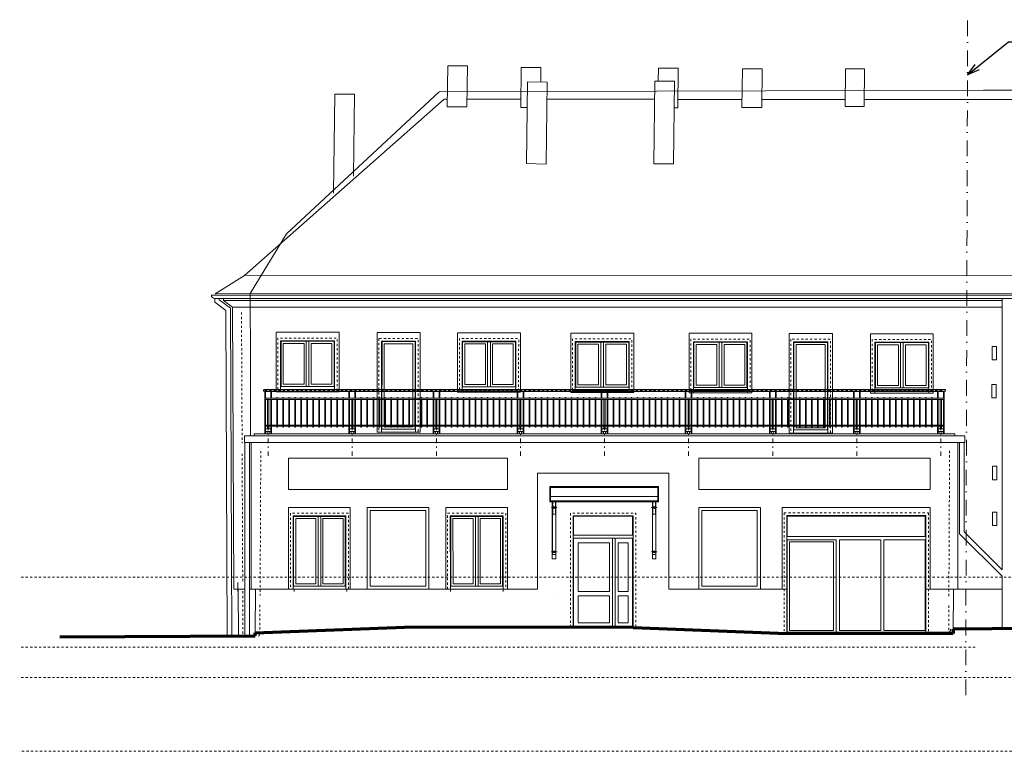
# Model space of a CAD drawing. Extents: x -52945 to 232648, y -59447 to 21255.
# Tile 6 of 21: x -5388 to 16648, y -59447 to -43073. Entities that reach past the tile are written whole.
import ezdxf

# ---------------------------------------------------------------- set-up
doc = ezdxf.new("R2010")
doc.units = 0
doc.header["$MEASUREMENT"] = 0
for name, pattern in [('Čerchovaná', [670.277762, 352.777767, -176.388884, 0, -141.111112]), ('Čerchovaná S', [290, 100, -80, 30, -80]), ('ČERCHOVANÁ2', [5, 2.5, -1.25, 0, -1.25]), ('čárkovaná S', [100, 50, -50]), ('ČÁRKOVANÁ2', [9.525, 6.35, -3.175])]:
    doc.linetypes.add(name, pattern=pattern)
for name, color, linetype, lineweight in [('2D ČÁRY_Číslo_pera__1', 7, 'Continuous', 15), ('2D ČÁRY_Číslo_pera__3', 150, 'Continuous', 13), ('2D ČÁRY_Číslo_pera__6', 190, 'Continuous', 70), ('blok I_komíny_Číslo_pera__1', 7, 'Continuous', 15), ('blok P_hromosvody_Číslo_pera__1', 7, 'Continuous', 15), ('blok P_komíny_Číslo_pera__1', 7, 'Continuous', 15), ('blok P_pohled2_fasáda_Číslo_pera__1', 7, 'Continuous', 15), ('blok P_pohled2_fasáda_Číslo_pera__3', 150, 'Continuous', 13), ('blok P_pohled2_mřížky_Číslo_pera__1', 7, 'Continuous', 15), ('blok P_pohled2_střecha_Číslo_pera__1', 7, 'Continuous', 15), ('blok P_pohled2_terén_Číslo_pera__1', 7, 'Continuous', 15), ('blok P_pohled2_terén_Číslo_pera__6', 190, 'Continuous', 70), ('KRESBA_Číslo_pera__1', 7, 'Continuous', 15), ('obrys_Číslo_pera__1', 7, 'Continuous', 15), ('OSY_Číslo_pera__1', 7, 'Continuous', 15), ('POZNÁMKY.POPISKA_Číslo_pera__4', 91, 'Continuous', 13), ('čárkovaná_Číslo_pera__1', 7, 'Continuous', 15), ('ŠROUBY_Číslo_pera__3', 150, 'Continuous', 13)]:
    doc.layers.add(name, color=color, linetype=linetype, lineweight=lineweight)
doc.layers.add('blok P_pohled2_terén_Číslo_pera__30', color=7, linetype='Continuous', lineweight=13, true_color=0xfed4ff)
doc.styles.get("Standard").update_dxf_attribs({"font": 'txt', "bigfont": 'BIGFONT.SHX'})
doc.dimstyles.new('GENERATED_STYLE__3', dxfattribs={"dimtxt": 0.18, "dimasz": 273.6, "dimexe": 0.18, "dimexo": 0.0625, "dimgap": 0.09, "dimtad": 0, "dimtih": 1, "dimtoh": 1, "dimdec": 4, "dimzin": 0, "dimdsep": 46, "dimtxsty": 'Standard', "dimcen": 0.09, "dimadec": 0, "dimazin": 0, "dimtfac": 1, "dimtdec": 4, "dimtmove": 0, "dimatfit": 3, "dimldrblk": 'ARROWHEAD_3', "dimfxl": 1, "dimtolj": 1, "dimtzin": 0, "dimarcsym": 0})

# ---------------------------------------------------------------- blocks, each defined once
blk = doc.blocks.new('ARROWHEAD_3')
at = {"linetype": 'Continuous'}
blk.add_line((0, 0), (-1, 0), dxfattribs=at)
at = {"linetype": 'Continuous', "flags": 128}
blk.add_lwpolyline([(-1, 0.2679), (0, 0), (-1, -0.2679)], dxfattribs=at)

msp = doc.modelspace()

# ---------------------------------------------------------------- linework, layer by layer
at = {"layer": '2D ČÁRY_Číslo_pera__1', "linetype": 'Čerchovaná'}
msp.add_line((15783, -58193), (15827, -43073), dxfattribs=at)
at = {"layer": '2D ČÁRY_Číslo_pera__1', "linetype": 'Continuous'}
for p, q in [((-1011, -49205), (-358, -48798)), ((16598, -49357), (-825, -49357)), ((-674, -49532), (-642, -56868)), ((-625, -49507), (-597, -55819)), ((-625, -49507), (16598, -49507)), ((-774, -49582), (-742, -56868)), ((65, -51384), (15334, -51384)), ((85, -51350), (15314, -51350)), ((99, -51395), (15302, -51395)), ((99, -51545), (15302, -51545)), ((186, -51540), (161, -51540)), ((161, -51545), (161, -51540)), ((186, -51545), (186, -51540)), ((2043, -51540), (2068, -51540)), ((2043, -51545), (2043, -51540)), ((2068, -51545), (2068, -51540)), ((3924, -51540), (3949, -51540)), ((3924, -51545), (3924, -51540)), ((3949, -51545), (3949, -51540)), ((5806, -51540), (5831, -51540)), ((5806, -51545), (5806, -51540)), ((5831, -51545), (5831, -51540)), ((7688, -51540), (7713, -51540)), ((7688, -51545), (7688, -51540)), ((7713, -51545), (7713, -51540)), ((9569, -51540), (9594, -51540)), ((9569, -51545), (9569, -51540)), ((9594, -51545), (9594, -51540)), ((11451, -51540), (11476, -51540)), ((11451, -51545), (11451, -51540)), ((11476, -51545), (11476, -51540)), ((13333, -51540), (13358, -51540)), ((13333, -51545), (13333, -51540)), ((13358, -51545), (13358, -51540)), ((15214, -51540), (15239, -51540)), ((15214, -51545), (15214, -51540)), ((15239, -51545), (15239, -51540)), ((99, -51570), (15302, -51570)), ((161, -52145), (161, -51570)), ((186, -52145), (186, -51570)), ((2043, -52145), (2043, -51570)), ((2068, -52145), (2068, -51570)), ((3924, -52145), (3924, -51570)), ((3949, -52145), (3949, -51570)), ((5806, -52145), (5806, -51570)), ((5831, -52145), (5831, -51570)), ((7688, -52145), (7688, -51570)), ((7713, -52145), (7713, -51570)), ((9569, -52145), (9569, -51570)), ((9594, -52145), (9594, -51570)), ((11451, -52145), (11451, -51570)), ((11476, -52145), (11476, -51570)), ((13333, -52145), (13333, -51570)), ((13358, -52145), (13358, -51570)), ((15214, -52145), (15214, -51570)), ((15239, -52145), (15239, -51570)), ((99, -52145), (15302, -52145)), ((99, -52170), (15302, -52170)), ((161, -52231), (161, -52170)), ((186, -52231), (186, -52170)), ((2043, -52231), (2043, -52170)), ((2068, -52231), (2068, -52170)), ((3924, -52231), (3924, -52170)), ((3949, -52231), (3949, -52170)), ((5806, -52231), (5806, -52170)), ((5831, -52231), (5831, -52170)), ((7688, -52231), (7688, -52170)), ((7713, -52231), (7713, -52170)), ((9569, -52231), (9569, -52170)), ((9594, -52231), (9594, -52170)), ((11451, -52231), (11451, -52170)), ((11476, -52231), (11476, -52170)), ((13333, -52231), (13333, -52170)), ((13358, -52231), (13358, -52170)), ((15214, -52231), (15214, -52170)), ((15239, -52231), (15239, -52170)), ((-360, -52385), (15761, -52385)), ((-360, -52385), (-360, -52535)), ((-138, -52342), (15538, -52342)), ((-138, -52342), (-138, -52385)), ((234, -52231), (114, -52231)), ((234, -52291), (114, -52291)), ((1995, -52231), (2115, -52231)), ((1995, -52291), (2115, -52291)), ((3877, -52231), (3997, -52231)), ((3877, -52291), (3997, -52291)), ((5759, -52231), (5879, -52231)), ((5759, -52291), (5879, -52291)), ((7640, -52231), (7760, -52231)), ((7640, -52291), (7760, -52291)), ((9522, -52231), (9642, -52231)), ((9522, -52291), (9642, -52291)), ((11404, -52231), (11524, -52231)), ((11404, -52291), (11524, -52291)), ((13285, -52231), (13405, -52231)), ((13285, -52291), (13405, -52291)), ((15167, -52231), (15287, -52231)), ((15167, -52291), (15287, -52291)), ((15538, -52342), (15538, -52385)), ((15761, -52385), (15761, -52535)), ((-360, -52535), (15761, -52535)), ((9139, -53219), (6200, -53219)), ((6200, -55819), (6200, -53219)), ((9139, -55819), (9139, -53219)), ((7009, -54610), (7009, -54187)), ((8329, -54610), (8329, -54188)), ((11778, -54171), (11778, -56811)), ((11778, -54171), (14890, -54171)), ((11788, -54181), (14880, -54181)), ((11788, -54181), (11788, -54641)), ((14880, -54181), (14880, -54641)), ((14890, -54171), (14890, -56811)), ((11788, -54641), (14880, -54641)), ((11788, -54711), (11788, -56811)), ((11788, -54711), (12888, -54711)), ((11838, -54761), (11838, -56741)), ((11838, -54761), (12828, -54761)), ((12828, -54761), (12828, -56741)), ((12888, -54711), (12888, -56811)), ((12958, -54711), (12958, -56741)), ((12958, -54711), (13884, -54711)), ((13884, -54711), (13884, -56741)), ((13954, -54711), (14880, -54711)), ((13954, -54711), (13954, -56741)), ((14880, -54711), (14880, -56741)), ((-347, -55819), (-597, -55819)), ((-497, -55819), (-492, -56867)), ((6200, -55819), (-247, -55819)), ((11778, -55819), (9139, -55819)), ((15608, -55819), (14890, -55819)), ((16598, -55819), (15608, -55819)), ((11778, -56811), (14890, -56811)), ((11838, -56741), (12828, -56741)), ((12958, -56741), (13884, -56741)), ((13954, -56741), (14880, -56741))]:
    msp.add_line(p, q, dxfattribs=at)
at = {"layer": '2D ČÁRY_Číslo_pera__1', "linetype": 'čárkovaná S'}
for p, q in [((99, -51375), (15302, -51375)), ((11718, -54111), (14950, -54111)), ((11718, -54111), (11718, -56771)), ((14950, -54111), (14950, -56811))]:
    msp.add_line(p, q, dxfattribs=at)
at = {"layer": '2D ČÁRY_Číslo_pera__1', "linetype": 'Continuous', "flags": 128}
for points in [[(1658, -51350), (1658, -51400), (1758, -51400), (1759, -50069), (351, -50069), (351, -51400), (451, -51400), (451, -51350)], [(3471, -52308), (3571, -52308), (3571, -50077), (2611, -50077), (2611, -52308), (2710, -52308)], [(5718, -51360), (5718, -51410), (5818, -51410), (5819, -50079), (4411, -50079), (4411, -51410), (4511, -51410), (4511, -51360)], [(8253, -51368), (8253, -51418), (8353, -51418), (8353, -50087), (6946, -50087), (6945, -51418), (7045, -51418), (7045, -51368)], [(10899, -51372), (10899, -51422), (10999, -51422), (10999, -50091), (9592, -50091), (9592, -51422), (9692, -51422), (9692, -51372)], [(12701, -52325), (12800, -52325), (12801, -50094), (11831, -50094), (11830, -52325), (11930, -52325)], [(14959, -51381), (14959, -51431), (15059, -51431), (15059, -50100), (13652, -50100), (13652, -51431), (13752, -51431), (13752, -51381)], [(1085, -51280), (1085, -50270), (1025, -50270), (1025, -51280)], [(5145, -51290), (5145, -50280), (5085, -50280), (5085, -51290)], [(7679, -51298), (7679, -50288), (7619, -50288), (7619, -51298)], [(10326, -51302), (10326, -50292), (10266, -50292), (10266, -51302)], [(14386, -51311), (14386, -50301), (14326, -50301), (14326, -51311)], [(114, -52170), (114, -52323), (106, -52330), (99, -52323), (99, -51384)], [(114, -51395), (114, -51545)], [(234, -51545), (234, -51395)], [(249, -51395), (249, -51545)], [(384, -51545), (384, -51525), (369, -51525), (369, -51545)], [(518, -51545), (518, -51525), (503, -51525), (503, -51545)], [(652, -51545), (652, -51525), (637, -51525), (637, -51545)], [(786, -51545), (786, -51525), (771, -51525), (771, -51545)], [(920, -51545), (920, -51525), (905, -51525), (905, -51545)], [(1055, -51545), (1055, -51525), (1040, -51525), (1040, -51545)], [(1189, -51545), (1189, -51525), (1174, -51525), (1174, -51545)], [(1323, -51545), (1323, -51525), (1308, -51525), (1308, -51545)], [(1457, -51545), (1457, -51525), (1442, -51525), (1442, -51545)], [(1592, -51545), (1592, -51525), (1577, -51525), (1577, -51545)], [(1726, -51545), (1726, -51525), (1711, -51525), (1711, -51545)], [(1860, -51545), (1860, -51525), (1845, -51525), (1845, -51545)], [(1980, -51395), (1980, -51545)], [(1995, -51545), (1995, -51395)], [(2115, -51395), (2115, -51545)], [(2130, -51545), (2130, -51395)], [(2265, -51545), (2265, -51525), (2250, -51525), (2250, -51545)], [(2399, -51545), (2399, -51525), (2384, -51525), (2384, -51545)], [(2534, -51545), (2534, -51525), (2519, -51525), (2519, -51545)], [(2668, -51545), (2668, -51525), (2653, -51525), (2653, -51545)], [(2802, -51545), (2802, -51525), (2787, -51525), (2787, -51545)], [(2936, -51545), (2936, -51525), (2921, -51525), (2921, -51545)], [(3071, -51545), (3071, -51525), (3056, -51525), (3056, -51545)], [(3205, -51545), (3205, -51525), (3190, -51525), (3190, -51545)], [(3339, -51545), (3339, -51525), (3324, -51525), (3324, -51545)], [(3473, -51545), (3473, -51525), (3458, -51525), (3458, -51545)], [(3608, -51545), (3608, -51525), (3593, -51525), (3593, -51545)], [(3742, -51545), (3742, -51525), (3727, -51525), (3727, -51545)], [(3862, -51395), (3862, -51545)], [(3877, -51545), (3877, -51395)], [(3997, -51395), (3997, -51545)], [(4012, -51545), (4012, -51395)], [(4147, -51545), (4147, -51525), (4132, -51525), (4132, -51545)], [(4281, -51545), (4281, -51525), (4266, -51525), (4266, -51545)], [(4415, -51545), (4415, -51525), (4400, -51525), (4400, -51545)], [(4550, -51545), (4550, -51525), (4535, -51525), (4535, -51545)], [(4684, -51545), (4684, -51525), (4669, -51525), (4669, -51545)], [(4818, -51545), (4818, -51525), (4803, -51525), (4803, -51545)], [(4952, -51545), (4952, -51525), (4937, -51525), (4937, -51545)], [(5087, -51545), (5087, -51525), (5072, -51525), (5072, -51545)], [(5221, -51545), (5221, -51525), (5206, -51525), (5206, -51545)], [(5355, -51545), (5355, -51525), (5340, -51525), (5340, -51545)], [(5489, -51545), (5489, -51525), (5474, -51525), (5474, -51545)], [(5609, -51545), (5609, -51525), (5624, -51525), (5624, -51545)], [(5624, -51545), (5624, -51525), (5609, -51525), (5609, -51545)], [(5744, -51395), (5744, -51545)], [(5759, -51545), (5759, -51395)], [(5879, -51395), (5879, -51545)], [(5894, -51545), (5894, -51395)], [(6029, -51545), (6029, -51525), (6014, -51525), (6014, -51545)], [(6029, -51545), (6029, -51525), (6014, -51525), (6014, -51545)], [(6163, -51545), (6163, -51525), (6148, -51525), (6148, -51545)], [(6297, -51545), (6297, -51525), (6282, -51525), (6282, -51545)], [(6431, -51545), (6431, -51525), (6416, -51525), (6416, -51545)], [(6566, -51545), (6566, -51525), (6551, -51525), (6551, -51545)], [(6700, -51545), (6700, -51525), (6685, -51525), (6685, -51545)], [(6834, -51545), (6834, -51525), (6819, -51525), (6819, -51545)], [(6968, -51545), (6968, -51525), (6953, -51525), (6953, -51545)], [(7102, -51545), (7102, -51525), (7087, -51525), (7087, -51545)], [(7237, -51545), (7237, -51525), (7222, -51525), (7222, -51545)], [(7371, -51545), (7371, -51525), (7356, -51525), (7356, -51545)], [(7505, -51545), (7505, -51525), (7490, -51525), (7490, -51545)], [(7505, -51545), (7505, -51525), (7490, -51525), (7490, -51545)], [(7625, -51395), (7625, -51545)], [(7640, -51545), (7640, -51395)], [(7760, -51395), (7760, -51545)], [(7775, -51545), (7775, -51395)], [(7910, -51545), (7910, -51525), (7895, -51525), (7895, -51545)], [(8044, -51545), (8044, -51525), (8029, -51525), (8029, -51545)], [(8179, -51545), (8179, -51525), (8164, -51525), (8164, -51545)], [(8313, -51545), (8313, -51525), (8298, -51525), (8298, -51545)], [(8447, -51545), (8447, -51525), (8432, -51525), (8432, -51545)], [(8581, -51545), (8581, -51525), (8566, -51525), (8566, -51545)], [(8716, -51545), (8716, -51525), (8701, -51525), (8701, -51545)], [(8850, -51545), (8850, -51525), (8835, -51525), (8835, -51545)], [(8984, -51545), (8984, -51525), (8969, -51525), (8969, -51545)], [(9118, -51545), (9118, -51525), (9103, -51525), (9103, -51545)], [(9253, -51545), (9253, -51525), (9238, -51525), (9238, -51545)], [(9387, -51545), (9387, -51525), (9372, -51525), (9372, -51545)], [(9507, -51395), (9507, -51545)], [(9522, -51545), (9522, -51395)], [(9642, -51395), (9642, -51545)], [(9657, -51545), (9657, -51395)], [(9792, -51545), (9792, -51525), (9777, -51525), (9777, -51545)], [(9926, -51545), (9926, -51525), (9911, -51525), (9911, -51545)], [(10060, -51545), (10060, -51525), (10045, -51525), (10045, -51545)], [(10195, -51545), (10195, -51525), (10180, -51525), (10180, -51545)], [(10329, -51545), (10329, -51525), (10314, -51525), (10314, -51545)], [(10463, -51545), (10463, -51525), (10448, -51525), (10448, -51545)], [(10597, -51545), (10597, -51525), (10582, -51525), (10582, -51545)], [(10732, -51545), (10732, -51525), (10717, -51525), (10717, -51545)], [(10866, -51545), (10866, -51525), (10851, -51525), (10851, -51545)], [(11000, -51545), (11000, -51525), (10985, -51525), (10985, -51545)], [(11134, -51545), (11134, -51525), (11119, -51525), (11119, -51545)], [(11269, -51545), (11269, -51525), (11254, -51525), (11254, -51545)], [(11389, -51395), (11389, -51545)], [(11404, -51545), (11404, -51395)], [(11524, -51395), (11524, -51545)], [(11539, -51545), (11539, -51395)], [(11674, -51545), (11674, -51525), (11659, -51525), (11659, -51545)], [(11808, -51545), (11808, -51525), (11793, -51525), (11793, -51545)], [(11942, -51545), (11942, -51525), (11927, -51525), (11927, -51545)], [(12076, -51545), (12076, -51525), (12061, -51525), (12061, -51545)], [(12211, -51545), (12211, -51525), (12196, -51525), (12196, -51545)], [(12345, -51545), (12345, -51525), (12330, -51525), (12330, -51545)], [(12479, -51545), (12479, -51525), (12464, -51525), (12464, -51545)], [(12613, -51545), (12613, -51525), (12598, -51525), (12598, -51545)], [(12748, -51545), (12748, -51525), (12733, -51525), (12733, -51545)], [(12882, -51545), (12882, -51525), (12867, -51525), (12867, -51545)], [(13016, -51545), (13016, -51525), (13001, -51525), (13001, -51545)], [(13150, -51545), (13150, -51525), (13135, -51525), (13135, -51545)], [(13270, -51395), (13270, -51545)], [(13285, -51545), (13285, -51395)], [(13405, -51395), (13405, -51545)], [(13420, -51545), (13420, -51395)], [(13555, -51545), (13555, -51525), (13540, -51525), (13540, -51545)], [(13689, -51545), (13689, -51525), (13674, -51525), (13674, -51545)], [(13824, -51545), (13824, -51525), (13809, -51525), (13809, -51545)], [(13958, -51545), (13958, -51525), (13943, -51525), (13943, -51545)], [(14092, -51545), (14092, -51525), (14077, -51525), (14077, -51545)], [(14226, -51545), (14226, -51525), (14211, -51525), (14211, -51545)], [(14361, -51545), (14361, -51525), (14346, -51525), (14346, -51545)], [(14495, -51545), (14495, -51525), (14480, -51525), (14480, -51545)], [(14629, -51545), (14629, -51525), (14614, -51525), (14614, -51545)], [(14763, -51545), (14763, -51525), (14748, -51525), (14748, -51545)], [(14898, -51545), (14898, -51525), (14883, -51525), (14883, -51545)], [(15032, -51545), (15032, -51525), (15017, -51525), (15017, -51545)], [(15152, -51395), (15152, -51545)], [(15167, -51545), (15167, -51395)], [(15287, -52170), (15287, -52323), (15294, -52330), (15302, -52323), (15302, -51384)], [(15287, -51395), (15287, -51545)], [(114, -51570), (114, -52145)], [(234, -52145), (234, -51570)], [(249, -51570), (249, -52145)], [(369, -51570), (369, -52145)], [(384, -52145), (384, -51570)], [(503, -51570), (503, -52145)], [(518, -52145), (518, -51570)], [(637, -51570), (637, -52145)], [(652, -52145), (652, -51570)], [(771, -51570), (771, -52145)], [(786, -52145), (786, -51570)], [(905, -51570), (905, -52145)], [(920, -52145), (920, -51570)], [(1040, -51570), (1040, -52145)], [(1055, -52145), (1055, -51570)], [(1174, -51570), (1174, -52145)], [(1189, -52145), (1189, -51570)], [(1308, -51570), (1308, -52145)], [(1323, -52145), (1323, -51570)], [(1442, -51570), (1442, -52145)], [(1457, -52145), (1457, -51570)], [(1577, -51570), (1577, -52145)], [(1592, -52145), (1592, -51570)], [(1711, -51570), (1711, -52145)], [(1726, -52145), (1726, -51570)], [(1845, -51570), (1845, -52145)], [(1860, -52145), (1860, -51570)], [(1980, -51570), (1980, -52145)], [(1995, -52145), (1995, -51570)], [(2115, -51570), (2115, -52145)], [(2130, -52145), (2130, -51570)], [(2250, -51570), (2250, -52145)], [(2265, -52145), (2265, -51570)], [(2384, -51570), (2384, -52145)], [(2399, -52145), (2399, -51570)], [(2519, -51570), (2519, -52145)], [(2534, -52145), (2534, -51570)], [(2653, -51570), (2653, -52145)], [(2668, -52145), (2668, -51570)], [(2787, -51570), (2787, -52145)], [(2802, -52145), (2802, -51570)], [(2921, -51570), (2921, -52145)], [(2936, -52145), (2936, -51570)], [(3056, -51570), (3056, -52145)], [(3071, -52145), (3071, -51570)], [(3190, -51570), (3190, -52145)], [(3205, -52145), (3205, -51570)], [(3324, -51570), (3324, -52145)], [(3339, -52145), (3339, -51570)], [(3458, -51570), (3458, -52145)], [(3473, -52145), (3473, -51570)], [(3593, -51570), (3593, -52145)], [(3608, -52145), (3608, -51570)], [(3727, -51570), (3727, -52145)], [(3742, -52145), (3742, -51570)], [(3862, -51570), (3862, -52145)], [(3877, -52145), (3877, -51570)], [(3997, -51570), (3997, -52145)], [(4012, -52145), (4012, -51570)], [(4132, -51570), (4132, -52145)], [(4147, -52145), (4147, -51570)], [(4266, -51570), (4266, -52145)], [(4281, -52145), (4281, -51570)], [(4400, -51570), (4400, -52145)], [(4415, -52145), (4415, -51570)], [(4535, -51570), (4535, -52145)], [(4550, -52145), (4550, -51570)], [(4669, -51570), (4669, -52145)], [(4684, -52145), (4684, -51570)], [(4803, -51570), (4803, -52145)], [(4818, -52145), (4818, -51570)], [(4937, -51570), (4937, -52145)], [(4952, -52145), (4952, -51570)], [(5072, -51570), (5072, -52145)], [(5087, -52145), (5087, -51570)], [(5206, -51570), (5206, -52145)], [(5221, -52145), (5221, -51570)], [(5340, -51570), (5340, -52145)], [(5355, -52145), (5355, -51570)], [(5474, -51570), (5474, -52145)], [(5489, -52145), (5489, -51570)], [(5609, -52145), (5609, -51570)], [(5609, -51570), (5609, -52145)], [(5624, -51570), (5624, -52145)], [(5624, -52145), (5624, -51570)], [(5744, -51570), (5744, -52145)], [(5759, -52145), (5759, -51570)], [(5879, -51570), (5879, -52145)], [(5894, -52145), (5894, -51570)], [(6014, -51570), (6014, -52145)], [(6014, -51570), (6014, -52145)], [(6029, -52145), (6029, -51570)], [(6029, -52145), (6029, -51570)], [(6148, -51570), (6148, -52145)], [(6163, -52145), (6163, -51570)], [(6282, -51570), (6282, -52145)], [(6297, -52145), (6297, -51570)], [(6416, -51570), (6416, -52145)], [(6431, -52145), (6431, -51570)], [(6551, -51570), (6551, -52145)], [(6566, -52145), (6566, -51570)], [(6685, -51570), (6685, -52145)], [(6700, -52145), (6700, -51570)], [(6819, -51570), (6819, -52145)], [(6834, -52145), (6834, -51570)], [(6953, -51570), (6953, -52145)], [(6968, -52145), (6968, -51570)], [(7087, -51570), (7087, -52145)], [(7102, -52145), (7102, -51570)], [(7222, -51570), (7222, -52145)], [(7237, -52145), (7237, -51570)], [(7356, -51570), (7356, -52145)], [(7371, -52145), (7371, -51570)], [(7490, -51570), (7490, -52145)], [(7490, -51570), (7490, -52145)], [(7505, -52145), (7505, -51570)], [(7505, -52145), (7505, -51570)], [(7625, -51570), (7625, -52145)], [(7640, -52145), (7640, -51570)], [(7760, -51570), (7760, -52145)], [(7775, -52145), (7775, -51570)], [(7895, -51570), (7895, -52145)], [(7910, -52145), (7910, -51570)], [(8029, -51570), (8029, -52145)], [(8044, -52145), (8044, -51570)], [(8164, -51570), (8164, -52145)], [(8179, -52145), (8179, -51570)], [(8298, -51570), (8298, -52145)], [(8313, -52145), (8313, -51570)], [(8432, -51570), (8432, -52145)], [(8447, -52145), (8447, -51570)], [(8566, -51570), (8566, -52145)], [(8581, -52145), (8581, -51570)], [(8701, -51570), (8701, -52145)], [(8716, -52145), (8716, -51570)], [(8835, -51570), (8835, -52145)], [(8850, -52145), (8850, -51570)], [(8969, -51570), (8969, -52145)], [(8984, -52145), (8984, -51570)], [(9103, -51570), (9103, -52145)], [(9118, -52145), (9118, -51570)], [(9238, -51570), (9238, -52145)], [(9253, -52145), (9253, -51570)], [(9372, -51570), (9372, -52145)], [(9387, -52145), (9387, -51570)], [(9507, -51570), (9507, -52145)], [(9522, -52145), (9522, -51570)], [(9642, -51570), (9642, -52145)], [(9657, -52145), (9657, -51570)], [(9777, -51570), (9777, -52145)], [(9792, -52145), (9792, -51570)], [(9911, -51570), (9911, -52145)], [(9926, -52145), (9926, -51570)], [(10045, -51570), (10045, -52145)], [(10060, -52145), (10060, -51570)], [(10180, -51570), (10180, -52145)], [(10195, -52145), (10195, -51570)], [(10314, -51570), (10314, -52145)], [(10329, -52145), (10329, -51570)], [(10448, -51570), (10448, -52145)], [(10463, -52145), (10463, -51570)], [(10582, -51570), (10582, -52145)], [(10597, -52145), (10597, -51570)], [(10717, -51570), (10717, -52145)], [(10732, -52145), (10732, -51570)], [(10851, -51570), (10851, -52145)], [(10866, -52145), (10866, -51570)], [(10985, -51570), (10985, -52145)], [(11000, -52145), (11000, -51570)], [(11119, -51570), (11119, -52145)], [(11134, -52145), (11134, -51570)], [(11254, -51570), (11254, -52145)], [(11269, -52145), (11269, -51570)], [(11389, -51570), (11389, -52145)], [(11404, -52145), (11404, -51570)], [(11524, -51570), (11524, -52145)], [(11539, -52145), (11539, -51570)], [(11659, -51570), (11659, -52145)], [(11674, -52145), (11674, -51570)], [(11793, -51570), (11793, -52145)], [(11808, -52145), (11808, -51570)], [(11927, -51570), (11927, -52145)], [(11942, -52145), (11942, -51570)], [(12061, -51570), (12061, -52145)], [(12076, -52145), (12076, -51570)], [(12196, -51570), (12196, -52145)], [(12211, -52145), (12211, -51570)], [(12330, -51570), (12330, -52145)], [(12345, -52145), (12345, -51570)], [(12464, -51570), (12464, -52145)], [(12479, -52145), (12479, -51570)], [(12598, -51570), (12598, -52145)], [(12613, -52145), (12613, -51570)], [(12733, -51570), (12733, -52145)], [(12748, -52145), (12748, -51570)], [(12867, -51570), (12867, -52145)], [(12882, -52145), (12882, -51570)], [(13001, -51570), (13001, -52145)], [(13016, -52145), (13016, -51570)], [(13135, -51570), (13135, -52145)], [(13150, -52145), (13150, -51570)], [(13270, -51570), (13270, -52145)], [(13285, -52145), (13285, -51570)], [(13405, -51570), (13405, -52145)], [(13420, -52145), (13420, -51570)], [(13540, -51570), (13540, -52145)], [(13555, -52145), (13555, -51570)], [(13674, -51570), (13674, -52145)], [(13689, -52145), (13689, -51570)], [(13809, -51570), (13809, -52145)], [(13824, -52145), (13824, -51570)], [(13943, -51570), (13943, -52145)], [(13958, -52145), (13958, -51570)], [(14077, -51570), (14077, -52145)], [(14092, -52145), (14092, -51570)], [(14211, -51570), (14211, -52145)], [(14226, -52145), (14226, -51570)], [(14346, -51570), (14346, -52145)], [(14361, -52145), (14361, -51570)], [(14480, -51570), (14480, -52145)], [(14495, -52145), (14495, -51570)], [(14614, -51570), (14614, -52145)], [(14629, -52145), (14629, -51570)], [(14748, -51570), (14748, -52145)], [(14763, -52145), (14763, -51570)], [(14883, -51570), (14883, -52145)], [(14898, -52145), (14898, -51570)], [(15017, -51570), (15017, -52145)], [(15032, -52145), (15032, -51570)], [(15152, -51570), (15152, -52145)], [(15167, -52145), (15167, -51570)], [(15287, -51570), (15287, -52145)], [(249, -52170), (249, -52322), (241, -52329), (234, -52322), (234, -52170)], [(369, -52170), (369, -52190), (384, -52190), (384, -52170)], [(503, -52170), (503, -52190), (518, -52190), (518, -52170)], [(637, -52170), (637, -52190), (652, -52190), (652, -52170)], [(771, -52170), (771, -52190), (786, -52190), (786, -52170)], [(905, -52170), (905, -52190), (920, -52190), (920, -52170)], [(1040, -52170), (1040, -52190), (1055, -52190), (1055, -52170)], [(1174, -52170), (1174, -52190), (1189, -52190), (1189, -52170)], [(1308, -52170), (1308, -52190), (1323, -52190), (1323, -52170)], [(1442, -52170), (1442, -52190), (1457, -52190), (1457, -52170)], [(1577, -52170), (1577, -52190), (1592, -52190), (1592, -52170)], [(1711, -52170), (1711, -52190), (1726, -52190), (1726, -52170)], [(1845, -52170), (1845, -52190), (1860, -52190), (1860, -52170)], [(1980, -52170), (1980, -52322), (1988, -52329), (1995, -52322), (1995, -52170)], [(2115, -52170), (2115, -52322), (2123, -52329), (2130, -52322), (2130, -52170)], [(2250, -52170), (2250, -52190), (2265, -52190), (2265, -52170)], [(2384, -52170), (2384, -52190), (2399, -52190), (2399, -52170)], [(2519, -52170), (2519, -52190), (2534, -52190), (2534, -52170)], [(2653, -52170), (2653, -52190), (2668, -52190), (2668, -52170)], [(2787, -52170), (2787, -52190), (2802, -52190), (2802, -52170)], [(2921, -52170), (2921, -52190), (2936, -52190), (2936, -52170)], [(3056, -52170), (3056, -52190), (3071, -52190), (3071, -52170)], [(3190, -52170), (3190, -52190), (3205, -52190), (3205, -52170)], [(3324, -52170), (3324, -52190), (3339, -52190), (3339, -52170)], [(3458, -52170), (3458, -52190), (3473, -52190), (3473, -52170)], [(3593, -52170), (3593, -52190), (3608, -52190), (3608, -52170)], [(3727, -52170), (3727, -52190), (3742, -52190), (3742, -52170)], [(3862, -52170), (3862, -52322), (3869, -52329), (3877, -52322), (3877, -52170)], [(3997, -52170), (3997, -52322), (4004, -52329), (4012, -52322), (4012, -52170)], [(4132, -52170), (4132, -52190), (4147, -52190), (4147, -52170)], [(4266, -52170), (4266, -52190), (4281, -52190), (4281, -52170)], [(4400, -52170), (4400, -52190), (4415, -52190), (4415, -52170)], [(4535, -52170), (4535, -52190), (4550, -52190), (4550, -52170)], [(4669, -52170), (4669, -52190), (4684, -52190), (4684, -52170)], [(4803, -52170), (4803, -52190), (4818, -52190), (4818, -52170)], [(4937, -52170), (4937, -52190), (4952, -52190), (4952, -52170)], [(5072, -52170), (5072, -52190), (5087, -52190), (5087, -52170)], [(5206, -52170), (5206, -52190), (5221, -52190), (5221, -52170)], [(5340, -52170), (5340, -52190), (5355, -52190), (5355, -52170)], [(5474, -52170), (5474, -52190), (5489, -52190), (5489, -52170)], [(5624, -52170), (5624, -52190), (5609, -52190), (5609, -52170)], [(5609, -52170), (5609, -52190), (5624, -52190), (5624, -52170)], [(5744, -52170), (5744, -52322), (5751, -52329), (5759, -52322), (5759, -52170)], [(5879, -52170), (5879, -52322), (5886, -52329), (5894, -52322), (5894, -52170)], [(6014, -52170), (6014, -52190), (6029, -52190), (6029, -52170)], [(6014, -52170), (6014, -52190), (6029, -52190), (6029, -52170)], [(6148, -52170), (6148, -52190), (6163, -52190), (6163, -52170)], [(6282, -52170), (6282, -52190), (6297, -52190), (6297, -52170)], [(6416, -52170), (6416, -52190), (6431, -52190), (6431, -52170)], [(6551, -52170), (6551, -52190), (6566, -52190), (6566, -52170)], [(6685, -52170), (6685, -52190), (6700, -52190), (6700, -52170)], [(6819, -52170), (6819, -52190), (6834, -52190), (6834, -52170)], [(6953, -52170), (6953, -52190), (6968, -52190), (6968, -52170)], [(7087, -52170), (7087, -52190), (7102, -52190), (7102, -52170)], [(7222, -52170), (7222, -52190), (7237, -52190), (7237, -52170)], [(7356, -52170), (7356, -52190), (7371, -52190), (7371, -52170)], [(7490, -52170), (7490, -52190), (7505, -52190), (7505, -52170)], [(7490, -52170), (7490, -52190), (7505, -52190), (7505, -52170)], [(7625, -52170), (7625, -52322), (7633, -52329), (7640, -52322), (7640, -52170)], [(7760, -52170), (7760, -52322), (7768, -52329), (7775, -52322), (7775, -52170)], [(7895, -52170), (7895, -52190), (7910, -52190), (7910, -52170)], [(8029, -52170), (8029, -52190), (8044, -52190), (8044, -52170)], [(8164, -52170), (8164, -52190), (8179, -52190), (8179, -52170)], [(8298, -52170), (8298, -52190), (8313, -52190), (8313, -52170)], [(8432, -52170), (8432, -52190), (8447, -52190), (8447, -52170)], [(8566, -52170), (8566, -52190), (8581, -52190), (8581, -52170)], [(8701, -52170), (8701, -52190), (8716, -52190), (8716, -52170)], [(8835, -52170), (8835, -52190), (8850, -52190), (8850, -52170)], [(8969, -52170), (8969, -52190), (8984, -52190), (8984, -52170)], [(9103, -52170), (9103, -52190), (9118, -52190), (9118, -52170)], [(9238, -52170), (9238, -52190), (9253, -52190), (9253, -52170)], [(9372, -52170), (9372, -52190), (9387, -52190), (9387, -52170)], [(9507, -52170), (9507, -52322), (9514, -52329), (9522, -52322), (9522, -52170)], [(9642, -52170), (9642, -52322), (9649, -52329), (9657, -52322), (9657, -52170)], [(9777, -52170), (9777, -52190), (9792, -52190), (9792, -52170)], [(9911, -52170), (9911, -52190), (9926, -52190), (9926, -52170)], [(10045, -52170), (10045, -52190), (10060, -52190), (10060, -52170)], [(10180, -52170), (10180, -52190), (10195, -52190), (10195, -52170)], [(10314, -52170), (10314, -52190), (10329, -52190), (10329, -52170)], [(10448, -52170), (10448, -52190), (10463, -52190), (10463, -52170)], [(10582, -52170), (10582, -52190), (10597, -52190), (10597, -52170)], [(10717, -52170), (10717, -52190), (10732, -52190), (10732, -52170)], [(10851, -52170), (10851, -52190), (10866, -52190), (10866, -52170)], [(10985, -52170), (10985, -52190), (11000, -52190), (11000, -52170)], [(11119, -52170), (11119, -52190), (11134, -52190), (11134, -52170)], [(11254, -52170), (11254, -52190), (11269, -52190), (11269, -52170)], [(11389, -52170), (11389, -52322), (11396, -52329), (11404, -52322), (11404, -52170)], [(11524, -52170), (11524, -52322), (11531, -52329), (11539, -52322), (11539, -52170)], [(11659, -52170), (11659, -52190), (11674, -52190), (11674, -52170)], [(11793, -52170), (11793, -52190), (11808, -52190), (11808, -52170)], [(11927, -52170), (11927, -52190), (11942, -52190), (11942, -52170)], [(12061, -52170), (12061, -52190), (12076, -52190), (12076, -52170)], [(12196, -52170), (12196, -52190), (12211, -52190), (12211, -52170)], [(12330, -52170), (12330, -52190), (12345, -52190), (12345, -52170)], [(12464, -52170), (12464, -52190), (12479, -52190), (12479, -52170)], [(12598, -52170), (12598, -52190), (12613, -52190), (12613, -52170)], [(12733, -52170), (12733, -52190), (12748, -52190), (12748, -52170)], [(12867, -52170), (12867, -52190), (12882, -52190), (12882, -52170)], [(13001, -52170), (13001, -52190), (13016, -52190), (13016, -52170)], [(13135, -52170), (13135, -52190), (13150, -52190), (13150, -52170)], [(13270, -52170), (13270, -52322), (13278, -52329), (13285, -52322), (13285, -52170)], [(13405, -52170), (13405, -52322), (13413, -52329), (13420, -52322), (13420, -52170)], [(13540, -52170), (13540, -52190), (13555, -52190), (13555, -52170)], [(13674, -52170), (13674, -52190), (13689, -52190), (13689, -52170)], [(13809, -52170), (13809, -52190), (13824, -52190), (13824, -52170)], [(13943, -52170), (13943, -52190), (13958, -52190), (13958, -52170)], [(14077, -52170), (14077, -52190), (14092, -52190), (14092, -52170)], [(14211, -52170), (14211, -52190), (14226, -52190), (14226, -52170)], [(14346, -52170), (14346, -52190), (14361, -52190), (14361, -52170)], [(14480, -52170), (14480, -52190), (14495, -52190), (14495, -52170)], [(14614, -52170), (14614, -52190), (14629, -52190), (14629, -52170)], [(14748, -52170), (14748, -52190), (14763, -52190), (14763, -52170)], [(14883, -52170), (14883, -52190), (14898, -52190), (14898, -52170)], [(15017, -52170), (15017, -52190), (15032, -52190), (15032, -52170)], [(15152, -52170), (15152, -52322), (15159, -52329), (15167, -52322), (15167, -52170)], [(157, -52291), (144, -52342)], [(190, -52291), (203, -52342)], [(2039, -52291), (2025, -52342)], [(2072, -52291), (2085, -52342)], [(3921, -52291), (3907, -52342)], [(3953, -52291), (3967, -52342)], [(5802, -52291), (5789, -52342)], [(5835, -52291), (5848, -52342)], [(7684, -52291), (7670, -52342)], [(7717, -52291), (7730, -52342)], [(9566, -52291), (9552, -52342)], [(9598, -52291), (9612, -52342)], [(11447, -52291), (11434, -52342)], [(11480, -52291), (11493, -52342)], [(13329, -52291), (13315, -52342)], [(13362, -52291), (13375, -52342)], [(15211, -52291), (15197, -52342)], [(15243, -52291), (15257, -52342)], [(2009, -55819), (2009, -53988), (629, -53988), (629, -55819)], [(3769, -55819), (3769, -53988), (2389, -53988), (2389, -55819)], [(4149, -55819), (4149, -53988), (5529, -53988), (5530, -55819)], [(11189, -55819), (11189, -53988), (9809, -53988), (9809, -55819)], [(14990, -55819), (14990, -53988), (11678, -53988), (11678, -55819)], [(1348, -55749), (1349, -54189), (1289, -54189), (1288, -55749)], [(4810, -55749), (4810, -54189), (4870, -54189), (4870, -55749)], [(753, -55869), (753, -55819)], [(1933, -55819), (1933, -55869)], [(4250, -55819), (4250, -55869)], [(5430, -55869), (5430, -55819)]]:
    msp.add_lwpolyline(points, dxfattribs=at)
at = {"layer": '2D ČÁRY_Číslo_pera__1', "linetype": 'čárkovaná S', "flags": 128}
for points in [[(391, -51350), (1718, -51350), (1719, -50200), (391, -50200)], [(2651, -50208), (2651, -52308), (3531, -52308), (3531, -50208)], [(4451, -51360), (5778, -51360), (5779, -50210), (4451, -50210)], [(6985, -51368), (8313, -51368), (8313, -50218), (6986, -50218)], [(9632, -51372), (10959, -51372), (10959, -50222), (9632, -50222)], [(11871, -50225), (11871, -52325), (12761, -52325), (12761, -50225)], [(13692, -51381), (15019, -51381), (15019, -50231), (13692, -50231)], [(669, -55819), (1969, -55819), (1969, -54119), (669, -54119)], [(5489, -55819), (4189, -55819), (4189, -54119), (5489, -54119)], [(6940, -56670), (6939, -54119), (8399, -54117), (8400, -56674)]]:
    msp.add_lwpolyline(points, close=True, dxfattribs=at)
at = {"layer": '2D ČÁRY_Číslo_pera__1', "linetype": 'Continuous', "flags": 128}
for points in [[(451, -51350), (1658, -51350), (1659, -50260), (451, -50260)], [(461, -51280), (1648, -51280), (1649, -50270), (461, -50270)], [(511, -51230), (975, -51230), (975, -50320), (511, -50320)], [(1135, -51230), (1598, -51230), (1599, -50320), (1135, -50320)], [(2710, -52308), (3471, -52308), (3471, -50268), (2711, -50268)], [(2720, -52238), (3461, -52238), (3461, -50278), (2721, -50278)], [(2770, -52188), (3411, -52188), (3411, -50328), (2771, -50328)], [(4511, -51360), (5718, -51360), (5719, -50270), (4511, -50270)], [(4521, -51290), (5708, -51290), (5709, -50280), (4521, -50280)], [(4571, -51240), (5035, -51240), (5035, -50330), (4571, -50330)], [(5195, -51240), (5658, -51240), (5659, -50330), (5195, -50330)], [(7045, -51368), (8253, -51368), (8253, -50278), (7045, -50278)], [(7055, -51298), (8243, -51298), (8243, -50288), (7055, -50288)], [(7105, -51248), (7569, -51248), (7569, -50338), (7105, -50338)], [(7729, -51248), (8193, -51248), (8193, -50338), (7729, -50338)], [(9692, -51372), (10899, -51372), (10899, -50282), (9692, -50282)], [(9702, -51302), (10889, -51302), (10889, -50292), (9702, -50292)], [(9752, -51252), (10216, -51252), (10216, -50342), (9752, -50342)], [(10376, -51252), (10839, -51252), (10839, -50342), (10376, -50342)], [(11930, -52325), (12700, -52325), (12701, -50285), (11930, -50285)], [(11940, -52255), (12690, -52255), (12691, -50295), (11940, -50295)], [(11990, -52205), (12640, -52205), (12641, -50345), (11990, -50345)], [(13752, -51381), (14959, -51381), (14959, -50291), (13752, -50291)], [(13762, -51311), (14949, -51311), (14949, -50301), (13762, -50301)], [(13812, -51261), (14276, -51261), (14276, -50351), (13812, -50351)], [(14436, -51261), (14899, -51261), (14899, -50351), (14436, -50351)], [(629, -53588), (5529, -53588), (5529, -52889), (629, -52889)], [(14985, -53588), (14985, -52889), (9809, -52889), (9809, -53588)], [(2389, -55819), (3769, -55819), (3769, -53988), (2389, -53988)], [(9809, -55819), (11189, -55819), (11189, -53988), (9809, -53988)], [(729, -55819), (1909, -55819), (1909, -54179), (729, -54179)], [(739, -55749), (1899, -55749), (1899, -54189), (739, -54189)], [(2459, -55749), (3699, -55749), (3699, -54058), (2459, -54058)], [(5430, -55819), (4250, -55819), (4249, -54179), (5429, -54179)], [(5420, -55749), (4260, -55749), (4259, -54189), (5419, -54189)], [(9879, -55749), (11119, -55749), (11119, -54058), (9879, -54058)], [(789, -55699), (1238, -55699), (1239, -54239), (789, -54239)], [(1398, -55699), (1849, -55699), (1849, -54239), (1399, -54239)], [(4760, -55699), (4310, -55699), (4309, -54239), (4760, -54239)], [(5370, -55699), (4920, -55699), (4920, -54239), (5369, -54239)], [(7109, -54780), (7809, -54780), (7809, -55870), (7109, -55870)], [(7879, -56670), (7879, -54680), (7939, -54680), (7939, -56670)], [(8009, -55870), (8009, -54780), (8229, -54780), (8229, -55870)], [(7109, -55970), (7809, -55970), (7809, -56570), (7109, -56570)], [(8009, -56570), (8009, -55970), (8229, -55970), (8229, -56570)]]:
    msp.add_lwpolyline(points, close=True, dxfattribs=at)
for points in [[(66, -51385), (66, -51370, -0.414214), (86, -51350)], [(15334, -51385), (15334, -51370, 0.414214), (15314, -51350)]]:
    msp.add_lwpolyline(points, format="xyb", dxfattribs=at)
at = {"layer": '2D ČÁRY_Číslo_pera__3', "linetype": 'čárkovaná S'}
for p, q in [((52593, -55547), (-5388, -55547)), ((15995, -57117), (-5388, -57117)), ((52593, -57797), (-5388, -57797)), ((16813, -59447), (-5388, -59447))]:
    msp.add_line(p, q, dxfattribs=at)
at = {"layer": '2D ČÁRY_Číslo_pera__6', "linetype": 'Continuous'}
msp.add_line((15504, -56716), (15503, -56811), dxfattribs=at)
at = {"layer": 'blok I_komíny_Číslo_pera__1', "linetype": 'Continuous'}
for p, q in [((6999, -56670), (6999, -54177)), ((6999, -54177), (8339, -54178)), ((7009, -54187), (8329, -54188)), ((8339, -56670), (8339, -54178)), ((7009, -54610), (8329, -54610)), ((7009, -54680), (8329, -54680)), ((7009, -56670), (7009, -54680)), ((8329, -56670), (8329, -54680))]:
    msp.add_line(p, q, dxfattribs=at)
at = {"layer": 'blok P_hromosvody_Číslo_pera__1', "linetype": 'Continuous'}
for p, q in [((584, -47866), (3998, -44690)), ((16179, -44653), (3998, -44690)), ((43778, -44663), (16179, -44653)), ((-230, -49203), (584, -47866)), ((-223, -50770), (-230, -49203)), ((-223, -52385), (-223, -50770))]:
    msp.add_line(p, q, dxfattribs=at)
at = {"layer": 'blok P_komíny_Číslo_pera__1', "linetype": 'Continuous'}
for p, q in [((4181, -45024), (4192, -44105)), ((4192, -44105), (4633, -44105)), ((4622, -45024), (4633, -44105)), ((5825, -45035), (5835, -44144)), ((5835, -44144), (6276, -44144)), ((6273, -44467), (6276, -44144)), ((8901, -44449), (8905, -44161)), ((8905, -44161), (9351, -44161)), ((9341, -45047), (9351, -44161)), ((10777, -45037), (10787, -44172)), ((11229, -44175), (10787, -44172)), ((11219, -45037), (11229, -44175)), ((13087, -45012), (13097, -44170)), ((13097, -44170), (13518, -44170)), ((13508, -45012), (13518, -44170)), ((5953, -46291), (5974, -44461)), ((6415, -44469), (5974, -44461)), ((6393, -46304), (6415, -44469)), ((8806, -46296), (8828, -44449)), ((9265, -44449), (8828, -44449)), ((9243, -46301), (9265, -44449)), ((1637, -46955), (1663, -44736)), ((2107, -44739), (1663, -44736)), ((2085, -46574), (2107, -44739)), ((4181, -45024), (4622, -45024)), ((5825, -45035), (5968, -45035)), ((9341, -45047), (9258, -45047)), ((10777, -45037), (11219, -45037)), ((13087, -45012), (13508, -45012)), ((6393, -46304), (5953, -46291)), ((9243, -46301), (8806, -46296))]:
    msp.add_line(p, q, dxfattribs=at)
at = {"layer": 'blok P_pohled2_fasáda_Číslo_pera__1', "linetype": 'Continuous'}
for p, q in [((16598, -49312), (16598, -55385)), ((-347, -52535), (-347, -56867)), ((-247, -52535), (-247, -56866)), ((-207, -52535), (-207, -55819)), ((15608, -52535), (15608, -55819)), ((15648, -52535), (15648, -54577)), ((15748, -52535), (15748, -54535)), ((16598, -55527), (16598, -56706)), ((-505, -55867), (-505, -55667)), ((-111, -55819), (-116, -56796)), ((-111, -55819), (-116, -56796)), ((6587, -55952), (6587, -55952)), ((6587, -55952), (6587, -55952)), ((15508, -55819), (15503, -56811)), ((2278, -56692), (2265, -56693))]:
    msp.add_line(p, q, dxfattribs=at)
at = {"layer": 'blok P_pohled2_fasáda_Číslo_pera__3', "linetype": 'čárkovaná S'}
for p, q in [((-424, -49623), (-411, -52548)), ((-410, -52786), (-397, -55666)), ((8, -52726), (-8, -55960)), ((15423, -52722), (15407, -55983)), ((-397, -55866), (-392, -56867)), ((-13, -56171), (-16, -56796)), ((15406, -56183), (15403, -56806))]:
    msp.add_line(p, q, dxfattribs=at)
at = {"layer": 'blok P_pohled2_mřížky_Číslo_pera__1', "linetype": 'Continuous', "flags": 128}
for points in [[(16375, -50387), (16475, -50387), (16475, -50687), (16375, -50687)], [(16366, -51236), (16466, -51236), (16466, -51536), (16366, -51536)], [(16384, -53068), (16484, -53068), (16484, -53368), (16384, -53368)], [(16384, -54094), (16484, -54094), (16484, -54394), (16384, -54394)]]:
    msp.add_lwpolyline(points, close=True, dxfattribs=at)
at = {"layer": 'blok P_pohled2_střecha_Číslo_pera__1', "linetype": 'Continuous'}
for p, q in [((4110, -44853), (-358, -48798)), ((4183, -44853), (4110, -44853)), ((5827, -44854), (4624, -44853)), ((8823, -44855), (6410, -44854)), ((10779, -44856), (9343, -44856)), ((13089, -44858), (11221, -44857)), ((18555, -44860), (13510, -44858)), ((-358, -48798), (48019, -48777)), ((-1011, -49205), (48672, -49184))]:
    msp.add_line(p, q, dxfattribs=at)
at = {"layer": 'blok P_pohled2_terén_Číslo_pera__1', "linetype": 'Continuous'}
for p, q in [((-1024, -49312), (-1024, -49394)), ((-924, -49312), (-924, -49344)), ((16598, -55527), (15648, -54577)), ((16598, -55385), (15748, -54535))]:
    msp.add_line(p, q, dxfattribs=at)
at = {"layer": 'blok P_pohled2_terén_Číslo_pera__30', "linetype": 'Continuous'}
for p, q in [((-39, -56878), (-16, -56796)), ((15455, -56716), (15403, -56806))]:
    msp.add_line(p, q, dxfattribs=at)
at = {"layer": 'blok P_pohled2_terén_Číslo_pera__6', "linetype": 'Continuous'}
for p, q in [((-116, -56796), (3222, -56670)), ((-115, -56866), (-116, -56796)), ((8342, -56674), (3222, -56670)), ((8342, -56674), (11778, -56811)), ((15503, -56811), (11778, -56811)), ((23061, -56648), (15504, -56716)), ((-4492, -56885), (-115, -56866))]:
    msp.add_line(p, q, dxfattribs=at)
at = {"layer": 'KRESBA_Číslo_pera__1', "linetype": 'Continuous'}
for p, q in [((6477, -53518), (8907, -53518)), ((6477, -53518), (6477, -53859)), ((8892, -53543), (6492, -53543)), ((6492, -53543), (6492, -53843)), ((8892, -53543), (8892, -53843)), ((8907, -53518), (8907, -53859)), ((6492, -53743), (8892, -53743)), ((6480, -53863), (8904, -53863)), ((6492, -53843), (8892, -53843)), ((6532, -53843), (6532, -55143)), ((6537, -53848), (6537, -55043)), ((6607, -53848), (6607, -55043)), ((6612, -53843), (6612, -55143)), ((8772, -53843), (8772, -55143)), ((8777, -53848), (8777, -55043)), ((8847, -53848), (8847, -55043)), ((8852, -53843), (8852, -55143)), ((6607, -55043), (6537, -55043)), ((8777, -55043), (8847, -55043)), ((6612, -55143), (6532, -55143)), ((8772, -55143), (8852, -55143))]:
    msp.add_line(p, q, dxfattribs=at)
at = {"layer": 'KRESBA_Číslo_pera__1', "linetype": 'Continuous', "flags": 128}
for points in [[(451, -51400), (1658, -51400), (1658, -51350), (451, -51350)], [(4511, -51410), (5718, -51410), (5718, -51360), (4511, -51360)], [(7045, -51418), (8253, -51418), (8253, -51368), (7045, -51368)], [(9692, -51422), (10899, -51422), (10899, -51372), (9692, -51372)], [(13752, -51431), (14959, -51431), (14959, -51381), (13752, -51381)]]:
    msp.add_lwpolyline(points, close=True, dxfattribs=at)
for points in [[(6480, -53863, -0.607704), (6478, -53856), (6492, -53843)], [(8904, -53863, 0.607704), (8906, -53856), (8892, -53843)]]:
    msp.add_lwpolyline(points, format="xyb", dxfattribs=at)
at = {"layer": 'KRESBA_Číslo_pera__1', "linetype": 'Continuous'}
for centre in [(6574, -53993), (8811, -53993), (6574, -54983), (8811, -54983)]:
    msp.add_circle(centre, 20, dxfattribs=at)
at = {"layer": 'obrys_Číslo_pera__1', "linetype": 'Continuous'}
for p, q in [((48732, -49237), (-1099, -49237)), ((48657, -49312), (-1024, -49312)), ((-674, -49532), (-924, -49344)), ((-825, -49307), (-825, -49357)), ((-625, -49507), (-825, -49357)), ((-774, -49582), (-1024, -49394))]:
    msp.add_line(p, q, dxfattribs=at)
msp.add_arc((-1024, -49237), 75, 180, 270, dxfattribs=at)
at = {"layer": 'OSY_Číslo_pera__1', "linetype": 'ČERCHOVANÁ2'}
for p, q in [((6506, -53993), (6639, -53993)), ((8744, -53993), (8877, -53993)), ((6507, -54983), (6640, -54983)), ((8744, -54983), (8877, -54983))]:
    msp.add_line(p, q, dxfattribs=at)
at = {"layer": 'čárkovaná_Číslo_pera__1', "linetype": 'ČÁRKOVANÁ2'}
for p, q in [((6612, -53848), (6532, -53848)), ((6602, -53853), (6542, -53853)), ((6542, -54136), (6542, -53853)), ((6602, -54136), (6602, -53853)), ((8772, -53848), (8852, -53848)), ((8782, -53853), (8842, -53853)), ((8782, -54136), (8782, -53853)), ((8842, -54136), (8842, -53853)), ((6542, -54136), (6602, -54136)), ((8842, -54136), (8782, -54136))]:
    msp.add_line(p, q, dxfattribs=at)
at = {"layer": 'ŠROUBY_Číslo_pera__3', "linetype": 'Čerchovaná S'}
for p, q in [((174, -52837), (174, -52192)), ((2055, -52837), (2055, -52192)), ((3937, -52837), (3937, -52192)), ((5819, -52837), (5819, -52192)), ((7700, -52837), (7700, -52192)), ((9582, -52837), (9582, -52192)), ((11464, -52837), (11464, -52192)), ((13345, -52837), (13345, -52192)), ((15227, -52837), (15227, -52192))]:
    msp.add_line(p, q, dxfattribs=at)
at = {"layer": 'ŠROUBY_Číslo_pera__3', "linetype": 'Continuous'}
for p, q in [((2067, -52213), (2069, -52214)), ((3949, -52213), (3951, -52214)), ((5831, -52213), (5832, -52214)), ((7712, -52213), (7714, -52214)), ((9594, -52213), (9596, -52214)), ((11476, -52213), (11477, -52214)), ((13357, -52213), (13359, -52214))]:
    msp.add_line(p, q, dxfattribs=at)

# ---------------------------------------------------------------- leaders
at = {"layer": 'POZNÁMKY.POPISKA_Číslo_pera__4', "linetype": 'Continuous', "annotation_type": 0, "has_hookline": 1, "hookline_direction": 0, "text_width": 1030}
msp.add_leader([(15827, -44307), (16742, -43570), (17310, -43570)], dimstyle='GENERATED_STYLE__3', dxfattribs=at)

doc.saveas('drawing.dxf')
